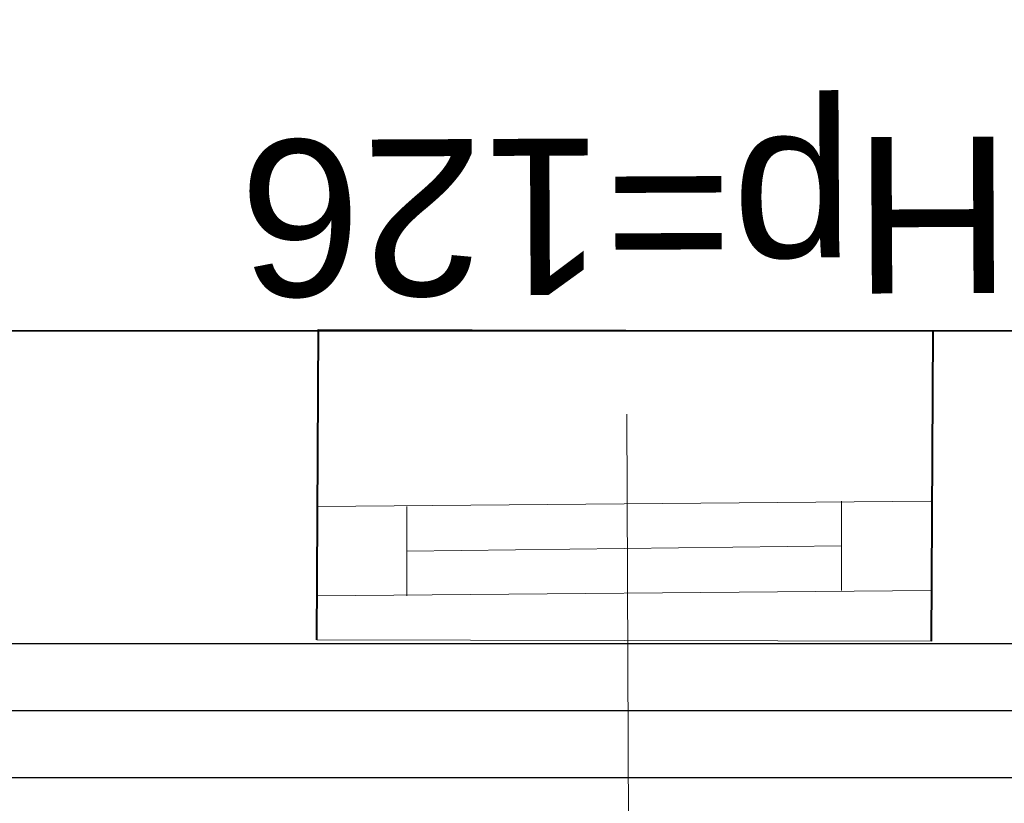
# Model space of a CAD drawing. Header units: millimetres. Extents: x -94648 to 68781, y -29623 to 11990.
# Tile 74 of 181: x -35151 to -35063, y -14326 to -14256. Entities that reach past the tile are written whole.
import ezdxf
from ezdxf.enums import TextEntityAlignment as Align

# ---------------------------------------------------------------- set-up
doc = ezdxf.new("R2010")
doc.units = ezdxf.units.MM
doc.linetypes.add('BUD', pattern=[0])
for name, color, linetype, lineweight in [('-DRZWI I OKNA', 4, 'Continuous', 5), ('A_POWTARZALNE$0$OKNA OPIS', 153, 'Continuous', 20), ('A_POWTARZALNE$0$opisy drzwi okien', 3, 'Continuous', 15), ('Ściany', 7, 'Continuous', 40)]:
    doc.layers.add(name, color=color, linetype=linetype, lineweight=lineweight)
doc.layers.add('-podklad', color=8, linetype='Continuous')
doc.layers.add('Area', color=6, linetype='Continuous', lineweight=35, plot=False)
doc.styles.add('A_POWTARZALNE$0$ISO', font='arial.ttf')
doc.linetypes.add('ZIGZAG', pattern='A,0.00254,-5.08,[131,ltypeshp.shx,S=5.08,R=0,X=-5.08,Y=0],-10.16,[131,ltypeshp.shx,S=5.08,R=180,X=5.08,Y=0],-5.08', length=20.32254)

# ---------------------------------------------------------------- blocks, each defined once
blk = doc.blocks.new('A_POWTARZALNE$0$znak okna')
at = {"color": 8, "linetype": 'Continuous'}
blk.add_line((0, -85), (0, 0), dxfattribs=at)
at = {"color": 8, "style": 'A_POWTARZALNE$0$ISO'}
for tag, rotation, p in [('HP', 360, (0, 5.525)), ('HO', 90, (18.823, -50.349)), ('SO', 90, (-5, -50.349))]:
    blk.add_attdef(tag, text='', height=14, rotation=rotation, dxfattribs=at).set_placement(p, align=Align.CENTER)
at = {"layer": 'A_POWTARZALNE$0$opisy drzwi okien', "color": 8, "style": 'A_POWTARZALNE$0$ISO', "width": 0.7927}
blk.add_attdef('OX', text='', height=15, dxfattribs=at).set_placement((-12, -112.5), (12, -112.5), align=Align.FIT)
blk = doc.blocks.new('Goscim_parter')
at = {"layer": '-DRZWI I OKNA', "color": 8}
for p, q in [((-35069.559, -14283.74), (-35124.558, -14283.635)), ((-35069.762, -14298.993), (-35124.644, -14299.47)), ((-35116.644, -14299.47), (-35116.644, -14307.47)), ((-35077.762, -14298.993), (-35077.762, -14306.993)), ((-35077.762, -14302.993), (-35116.644, -14303.47)), ((-35069.762, -14306.993), (-35124.682, -14307.47)), ((-35124.699, -14311.397), (-35069.697, -14311.518))]:
    blk.add_line(p, q, dxfattribs=at)
at = {"color": 8, "linetype": 'BUD'}
for p, q in [((-35263.059, -14283.74), (-34840.059, -14283.74)), ((-35275.059, -14311.74), (-34840.059, -14311.74)), ((-35275.059, -14323.74), (-34840.059, -14323.74))]:
    blk.add_line(p, q, dxfattribs=at)
at = {"color": 8, "linetype": 'ZIGZAG'}
blk.add_line((-35275.059, -14317.74), (-34840.059, -14317.74), dxfattribs=at)
at = {"color": 8}
blk.add_lwpolyline([(-34840.059, -14323.74), (-34840.059, -13943.356), (-35275.059, -13943.356), (-35263.059, -12350.74), (-36626.059, -12350.74), (-36626.059, -14323.74)], close=True, dxfattribs=at)
at = {"layer": 'Area', "color": 8, "linetype": 'BUD'}
for points in [[(-35275.059, -13970.74), (-34840.059, -13970.74), (-34840.059, -14283.74), (-35275.059, -14283.74)], [(-34840.059, -14118.74), (-35120.059, -14118.74), (-35120.059, -14099.74), (-35275.059, -14099.74), (-35275.059, -14283.74), (-34840.059, -14283.74), (-34840.059, -14118.74)]]:
    blk.add_lwpolyline(points, close=True, dxfattribs=at)
at = {"layer": 'Ściany', "color": 8}
for p, q in [((-35124.699, -14311.397), (-35124.558, -14283.635)), ((-35069.697, -14311.518), (-35069.559, -14283.74))]:
    blk.add_line(p, q, dxfattribs=at)
at = {"layer": 'A_POWTARZALNE$0$OKNA OPIS', "color": 8}
ref = blk.add_blockref('A_POWTARZALNE$0$znak okna', (-35096.97, -14291.202), dxfattribs=dict(at, xscale=-1, rotation=0.2729649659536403))
ref.add_attrib('HP', 'Hp=126', dxfattribs={"layer": '0', "color": 8, "height": 14, "rotation": 180.27296, "style": 'A_POWTARZALNE$0$ISO'}).set_placement((-35097.087, -14266.517), align=Align.CENTER)

msp = doc.modelspace()

# ---------------------------------------------------------------- block references
at = {"layer": '-podklad'}
msp.add_blockref('Goscim_parter', (0, 0), dxfattribs=at)

doc.saveas('drawing.dxf')
